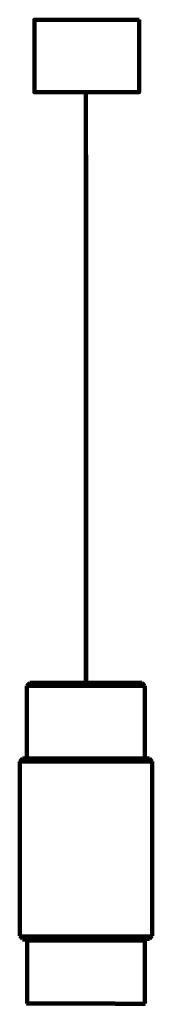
# Model space of a CAD drawing. Header units: millimetres. Extents: x 64 to 462, y -260 to 373.
# Tile 4 of 4: x 241 to 285, y 48 to 373. Entities that reach past the tile are written whole.
import ezdxf

# ---------------------------------------------------------------- set-up
doc = ezdxf.new("R2010")
doc.units = ezdxf.units.MM
doc.header["$MEASUREMENT"] = 0
doc.layers.add('Laag 1', color=7, linetype='Continuous', lineweight=0)

msp = doc.modelspace()

# ---------------------------------------------------------------- linework, layer by layer
at = {"layer": 'Laag 1', "color": 250, "lineweight": 211, "true_color": 0x1d1d1b}
for p, q in [((263.09, 349.46), (263.09, 154.89)), ((263.2, 328.72), (263.2, 155.14))]:
    msp.add_line(p, q, dxfattribs=at)
at = {"layer": 'Laag 1', "color": 18, "lineweight": 211, "true_color": 0x010000}
for p, q in [((244.54, 154.31), (243.55, 153.3)), ((243.55, 153.3), (243.63, 153.3)), ((243.55, 129.46), (243.55, 153.3)), ((243.63, 153.3), (243.8, 153.3)), ((243.8, 153.3), (244.05, 153.3)), ((244.05, 153.3), (244.29, 153.3)), ((244.3, 153.3), (244.63, 153.3)), ((244.63, 154.31), (244.54, 154.31)), ((244.79, 154.31), (244.62, 154.31)), ((244.63, 153.3), (244.96, 153.3)), ((244.96, 154.31), (244.79, 154.31)), ((245.29, 154.31), (244.96, 154.31)), ((244.96, 153.3), (245.45, 153.3)), ((245.62, 154.31), (245.29, 154.31)), ((245.45, 153.3), (245.87, 153.3)), ((245.95, 154.31), (245.62, 154.31)), ((245.87, 153.3), (246.45, 153.3)), ((246.36, 154.31), (245.95, 154.31)), ((246.86, 154.31), (246.36, 154.31)), ((246.44, 153.3), (247.02, 153.3)), ((247.35, 154.31), (246.85, 154.31)), ((247.02, 153.3), (247.68, 153.3)), ((247.93, 154.31), (247.35, 154.31)), ((247.68, 153.3), (248.34, 153.3)), ((248.59, 154.31), (247.93, 154.31)), ((248.34, 153.3), (249.09, 153.3)), ((249.25, 154.31), (248.59, 154.31)), ((249.09, 153.3), (249.83, 153.3)), ((250, 154.31), (249.25, 154.31)), ((249.83, 153.3), (250.66, 153.3)), ((250.74, 154.31), (250, 154.31)), ((250.66, 153.3), (251.48, 153.3)), ((251.48, 154.31), (250.74, 154.31)), ((252.31, 154.31), (251.48, 154.31)), ((251.48, 153.3), (252.4, 153.3)), ((253.22, 154.31), (252.31, 154.31)), ((252.39, 153.3), (253.3, 153.3)), ((254.13, 154.31), (253.22, 154.31)), ((253.3, 153.3), (254.29, 153.3)), ((255.04, 154.31), (254.13, 154.31)), ((254.29, 153.3), (255.2, 153.3)), ((255.95, 154.31), (255.03, 154.31)), ((255.2, 153.3), (256.27, 153.3)), ((256.94, 154.31), (255.95, 154.31)), ((256.28, 153.3), (257.27, 153.3)), ((257.93, 154.31), (256.94, 154.31)), ((257.27, 153.3), (258.26, 153.3)), ((258.92, 154.31), (257.93, 154.31)), ((258.26, 153.3), (259.33, 153.3)), ((259.99, 154.31), (258.92, 154.31)), ((259.33, 153.3), (260.41, 153.3)), ((260.99, 154.31), (260, 154.31)), ((260.41, 153.3), (261.48, 153.3)), ((262.06, 154.31), (260.99, 154.31)), ((261.48, 153.3), (262.55, 153.3)), ((263.05, 154.31), (262.06, 154.31)), ((262.56, 153.3), (263.63, 153.3)), ((264.13, 154.31), (263.05, 154.31)), ((263.63, 153.3), (264.71, 153.3)), ((265.12, 154.31), (264.13, 154.31)), ((264.7, 153.3), (265.78, 153.3)), ((266.19, 154.31), (265.12, 154.31)), ((265.78, 153.3), (266.85, 153.3)), ((267.18, 154.31), (266.19, 154.31)), ((266.85, 153.3), (267.84, 153.3)), ((268.17, 154.31), (267.18, 154.31)), ((267.84, 153.3), (268.92, 153.3)), ((269.17, 154.31), (268.18, 154.31)), ((268.92, 153.3), (269.91, 153.3)), ((270.16, 154.31), (269.17, 154.31)), ((269.91, 153.3), (270.9, 153.3)), ((271.15, 154.31), (270.16, 154.31)), ((270.9, 153.3), (271.89, 153.3)), ((272.06, 154.31), (271.15, 154.31)), ((271.89, 153.3), (272.8, 153.3)), ((272.97, 154.31), (272.06, 154.31)), ((272.8, 153.3), (273.71, 153.3)), ((273.79, 154.31), (272.97, 154.31)), ((273.71, 153.3), (274.62, 153.3)), ((274.62, 154.31), (273.79, 154.31)), ((275.45, 154.31), (274.62, 154.31)), ((274.62, 153.3), (275.45, 153.3)), ((276.19, 154.31), (275.45, 154.31)), ((275.45, 153.3), (276.27, 153.3)), ((276.85, 154.31), (276.19, 154.31)), ((276.27, 153.3), (277.1, 153.3)), ((277.59, 154.31), (276.85, 154.31)), ((277.1, 153.3), (277.76, 153.3)), ((278.17, 154.31), (277.59, 154.31)), ((277.76, 153.3), (278.5, 153.3)), ((278.75, 154.31), (278.17, 154.31)), ((278.5, 153.3), (279.08, 153.3)), ((279.33, 154.31), (278.75, 154.31)), ((279.08, 153.3), (279.66, 153.3)), ((279.83, 154.31), (279.33, 154.31)), ((279.66, 153.3), (280.24, 153.3)), ((280.24, 154.31), (279.83, 154.31)), ((280.57, 154.31), (280.24, 154.31)), ((280.24, 153.3), (280.73, 153.3)), ((280.9, 154.31), (280.57, 154.31)), ((280.73, 153.3), (281.15, 153.3)), ((281.15, 154.31), (280.9, 154.31)), ((281.31, 154.31), (281.15, 154.31)), ((281.15, 153.3), (281.56, 153.3)), ((281.48, 154.31), (281.31, 154.31)), ((281.56, 154.31), (281.48, 154.31)), ((281.64, 154.31), (281.56, 154.31)), ((281.56, 153.3), (281.81, 153.3)), ((281.64, 154.31), (282.55, 153.3)), ((281.81, 153.3), (282.14, 153.3)), ((282.14, 153.3), (282.31, 153.3)), ((282.3, 153.3), (282.47, 153.3)), ((282.47, 153.3), (282.55, 153.3)), ((282.55, 129.46), (282.55, 153.3)), ((242.07, 129.4), (241.16, 128.39)), ((241.16, 128.39), (241.24, 128.39)), ((241.16, 70.77), (241.16, 128.39)), ((241.24, 128.39), (241.4, 128.39)), ((241.4, 128.39), (241.57, 128.39)), ((241.57, 128.39), (241.82, 128.39)), ((241.82, 128.39), (242.15, 128.39)), ((242.15, 129.4), (242.07, 129.4)), ((242.23, 129.4), (242.15, 129.4)), ((242.15, 128.39), (242.56, 128.39)), ((242.4, 129.4), (242.23, 129.4)), ((242.56, 129.4), (242.4, 129.4)), ((242.81, 129.4), (242.56, 129.4)), ((242.56, 128.39), (242.97, 128.39)), ((243.14, 129.4), (242.81, 129.4)), ((242.97, 128.39), (243.39, 128.39)), ((243.55, 129.4), (243.14, 129.4)), ((243.39, 128.39), (243.97, 128.39)), ((243.97, 129.4), (243.55, 129.4)), ((244.46, 129.4), (243.97, 129.4)), ((243.97, 128.39), (244.54, 128.39)), ((244.96, 129.4), (244.46, 129.4)), ((244.54, 128.39), (245.2, 128.39)), ((245.62, 129.4), (244.96, 129.4)), ((245.2, 128.39), (245.86, 128.39)), ((246.2, 129.4), (245.62, 129.4)), ((245.86, 128.39), (246.61, 128.39)), ((246.94, 129.4), (246.2, 129.4)), ((246.61, 128.39), (247.35, 128.39)), ((247.68, 129.4), (246.94, 129.4)), ((247.35, 128.39), (248.18, 128.39)), ((248.43, 129.4), (247.68, 129.4)), ((248.18, 128.39), (249, 128.39)), ((249.25, 129.4), (248.43, 129.4)), ((249, 128.39), (249.91, 128.39)), ((250.08, 129.4), (249.25, 129.4)), ((249.91, 128.39), (250.83, 128.39)), ((250.99, 129.4), (250.08, 129.4)), ((250.83, 128.39), (251.82, 128.39)), ((251.98, 129.4), (250.99, 129.4)), ((251.82, 128.39), (252.72, 128.39)), ((252.89, 129.4), (251.98, 129.4)), ((252.72, 128.39), (253.8, 128.39)), ((253.88, 129.4), (252.89, 129.4)), ((253.8, 128.39), (254.79, 128.39)), ((254.87, 129.4), (253.88, 129.4)), ((254.79, 128.39), (255.86, 128.39)), ((255.95, 129.4), (254.87, 129.4)), ((255.86, 128.39), (256.94, 128.39)), ((257.02, 129.4), (255.95, 129.4)), ((256.94, 128.39), (258.01, 128.39)), ((258.1, 129.4), (257.02, 129.4)), ((258.01, 128.39), (259.17, 128.39)), ((259.17, 129.4), (258.1, 129.4)), ((260.24, 129.4), (259.17, 129.4)), ((259.17, 128.39), (260.24, 128.39)), ((261.4, 129.4), (260.24, 129.4)), ((260.24, 128.39), (261.4, 128.39)), ((262.47, 129.4), (261.4, 129.4)), ((261.4, 128.39), (262.47, 128.39)), ((263.63, 129.4), (262.47, 129.4)), ((262.47, 128.39), (263.63, 128.39)), ((264.71, 129.4), (263.63, 129.4)), ((263.63, 128.39), (264.79, 128.39)), ((265.86, 129.4), (264.71, 129.4)), ((264.79, 128.39), (265.86, 128.39)), ((266.94, 129.4), (265.86, 129.4)), ((265.86, 128.39), (267.02, 128.39)), ((268.01, 129.4), (266.94, 129.4)), ((267.02, 128.39), (268.09, 128.39)), ((269.17, 129.4), (268.01, 129.4)), ((268.09, 128.39), (269.17, 128.39)), ((270.16, 129.4), (269.17, 129.4)), ((269.17, 128.39), (270.32, 128.39)), ((271.23, 129.4), (270.16, 129.4)), ((270.32, 128.39), (271.31, 128.39)), ((272.22, 129.4), (271.23, 129.4)), ((271.31, 128.39), (272.39, 128.39)), ((273.21, 129.4), (272.22, 129.4)), ((272.39, 128.39), (273.38, 128.39)), ((274.21, 129.4), (273.21, 129.4)), ((273.38, 128.39), (274.37, 128.39)), ((275.11, 129.4), (274.21, 129.4)), ((274.37, 128.39), (275.36, 128.39)), ((276.03, 129.4), (275.11, 129.4)), ((275.36, 128.39), (276.27, 128.39)), ((276.85, 129.4), (276.03, 129.4)), ((276.27, 128.39), (277.1, 128.39)), ((277.68, 129.4), (276.85, 129.4)), ((277.1, 128.39), (278.01, 128.39)), ((278.5, 129.4), (277.68, 129.4)), ((278.01, 128.39), (278.84, 128.39)), ((279.25, 129.4), (278.5, 129.4)), ((278.84, 128.39), (279.58, 128.39)), ((279.91, 129.4), (279.25, 129.4)), ((279.58, 128.39), (280.32, 128.39)), ((280.57, 129.4), (279.91, 129.4)), ((280.32, 128.39), (280.98, 128.39)), ((281.15, 129.4), (280.57, 129.4)), ((280.98, 128.39), (281.56, 128.39)), ((281.72, 129.4), (281.15, 129.4)), ((281.56, 128.39), (282.22, 128.39)), ((282.14, 129.4), (281.72, 129.4)), ((282.64, 129.4), (282.14, 129.4)), ((282.22, 128.39), (282.72, 128.39)), ((282.97, 129.4), (282.64, 129.4)), ((282.72, 128.39), (283.21, 128.39)), ((283.29, 129.4), (282.97, 129.4)), ((283.21, 128.39), (283.63, 128.39)), ((283.54, 129.4), (283.29, 129.4)), ((283.79, 129.4), (283.54, 129.4)), ((283.63, 128.39), (283.96, 128.39)), ((283.96, 129.4), (283.79, 129.4)), ((284.04, 129.4), (283.96, 129.4)), ((283.96, 128.39), (284.29, 128.39)), ((284.04, 129.4), (285.03, 128.39)), ((284.29, 128.39), (284.54, 128.39)), ((284.54, 128.39), (284.78, 128.39)), ((284.78, 128.39), (284.95, 128.39)), ((284.95, 128.39), (285.03, 128.39)), ((285.03, 70.77), (285.03, 128.39)), ((242.07, 69.76), (241.16, 70.77)), ((241.24, 70.54), (241.16, 70.54)), ((241.4, 70.54), (241.24, 70.54)), ((241.57, 70.54), (241.4, 70.54)), ((241.82, 70.54), (241.57, 70.54)), ((242.15, 70.54), (241.82, 70.54)), ((242.06, 69.53), (242.15, 69.53)), ((242.56, 70.54), (242.15, 70.54)), ((242.15, 69.53), (242.23, 69.53)), ((242.23, 69.53), (242.4, 69.53)), ((242.4, 69.53), (242.56, 69.53)), ((242.97, 70.54), (242.56, 70.54)), ((242.56, 69.53), (242.81, 69.53)), ((242.81, 69.53), (243.14, 69.53)), ((243.39, 70.54), (242.97, 70.54)), ((243.14, 69.53), (243.55, 69.53)), ((243.97, 70.54), (243.38, 70.54)), ((243.55, 69.53), (243.97, 69.53)), ((243.86, 69.52), (243.6, 69.27)), ((243.6, 69.27), (243.69, 69.27)), ((243.6, 48.41), (243.6, 69.27)), ((243.69, 69.27), (243.86, 69.27)), ((243.86, 69.27), (244.1, 69.27)), ((244.54, 70.54), (243.96, 70.54)), ((243.97, 69.53), (244.46, 69.53)), ((244.1, 69.27), (244.35, 69.27)), ((244.35, 69.27), (244.68, 69.27)), ((244.46, 69.53), (244.96, 69.53)), ((245.2, 70.54), (244.55, 70.54)), ((244.68, 69.27), (245.01, 69.27)), ((244.96, 69.53), (245.62, 69.53)), ((245.01, 69.27), (245.5, 69.27)), ((245.87, 70.54), (245.21, 70.54)), ((245.5, 69.27), (245.91, 69.27)), ((245.62, 69.53), (246.2, 69.53)), ((246.61, 70.54), (245.86, 70.54)), ((245.91, 69.27), (246.49, 69.27)), ((246.2, 69.53), (246.94, 69.53)), ((246.49, 69.27), (247.07, 69.27)), ((247.35, 70.54), (246.61, 70.54)), ((246.94, 69.53), (247.68, 69.53)), ((247.07, 69.27), (247.72, 69.27)), ((248.18, 70.54), (247.35, 70.54)), ((247.68, 69.53), (248.43, 69.53)), ((247.72, 69.27), (248.38, 69.27)), ((249.01, 70.54), (248.18, 70.54)), ((248.38, 69.27), (249.13, 69.27)), ((248.43, 69.53), (249.25, 69.53)), ((249.91, 70.54), (249, 70.54)), ((249.13, 69.27), (249.87, 69.27)), ((249.25, 69.53), (250.08, 69.53)), ((249.87, 69.27), (250.69, 69.27)), ((250.82, 70.54), (249.91, 70.54)), ((250.08, 69.53), (250.99, 69.53)), ((250.69, 69.27), (251.51, 69.27)), ((251.81, 70.54), (250.82, 70.54)), ((250.99, 69.53), (251.98, 69.53)), ((251.51, 69.27), (252.42, 69.27)), ((252.72, 70.54), (251.81, 70.54)), ((251.98, 69.53), (252.89, 69.53)), ((252.42, 69.27), (253.33, 69.27)), ((253.8, 70.54), (252.73, 70.54)), ((252.89, 69.53), (253.88, 69.53)), ((253.33, 69.27), (254.31, 69.27)), ((254.79, 70.54), (253.8, 70.54)), ((253.88, 69.53), (254.87, 69.53)), ((254.31, 69.27), (255.22, 69.27)), ((255.86, 70.54), (254.79, 70.54)), ((254.87, 69.53), (255.94, 69.53)), ((255.22, 69.27), (256.29, 69.27)), ((256.94, 70.54), (255.87, 70.54)), ((255.95, 69.53), (257.02, 69.53)), ((256.29, 69.27), (257.28, 69.27)), ((258.01, 70.54), (256.94, 70.54)), ((257.02, 69.53), (258.1, 69.53)), ((257.28, 69.27), (258.27, 69.27)), ((259.17, 70.54), (258.01, 70.54)), ((258.09, 69.53), (259.17, 69.53)), ((258.27, 69.27), (259.34, 69.27)), ((260.24, 70.54), (259.17, 70.54)), ((259.17, 69.76), (260.24, 69.76)), ((259.34, 69.27), (260.41, 69.27)), ((261.4, 70.54), (260.24, 70.54)), ((260.24, 69.76), (261.4, 69.76)), ((260.41, 69.27), (261.49, 69.27)), ((262.47, 70.54), (261.4, 70.54)), ((261.4, 69.76), (262.47, 69.76)), ((261.49, 69.27), (262.55, 69.27)), ((263.63, 70.54), (262.47, 70.54)), ((262.47, 69.76), (263.63, 69.76)), ((262.55, 69.27), (263.63, 69.27)), ((264.79, 70.54), (263.63, 70.54)), ((263.63, 69.76), (264.71, 69.76)), ((263.63, 69.27), (264.7, 69.27)), ((264.7, 69.27), (265.77, 69.27)), ((264.71, 69.76), (265.86, 69.76)), ((265.86, 70.54), (264.79, 70.54)), ((265.77, 69.27), (266.84, 69.27)), ((267.02, 70.54), (265.86, 70.54)), ((265.86, 69.76), (266.94, 69.76)), ((266.84, 69.27), (267.83, 69.27)), ((266.94, 69.76), (268.01, 69.76)), ((268.09, 70.54), (267.02, 70.54)), ((267.83, 69.27), (268.9, 69.27)), ((268.01, 69.76), (269.17, 69.76)), ((269.17, 70.54), (268.09, 70.54)), ((268.9, 69.27), (269.89, 69.27)), ((270.32, 70.54), (269.17, 70.54)), ((269.17, 69.76), (270.16, 69.76)), ((269.89, 69.27), (270.88, 69.27)), ((270.16, 69.76), (271.23, 69.76)), ((271.31, 70.54), (270.32, 70.54)), ((270.88, 69.27), (271.87, 69.27)), ((271.23, 69.76), (272.22, 69.76)), ((272.39, 70.54), (271.31, 70.54)), ((271.87, 69.27), (272.77, 69.27)), ((272.22, 69.76), (273.21, 69.76)), ((273.38, 70.54), (272.39, 70.54)), ((272.77, 69.27), (273.68, 69.27)), ((273.21, 69.76), (274.21, 69.76)), ((274.37, 70.54), (273.38, 70.54)), ((273.68, 69.27), (274.59, 69.27)), ((274.21, 69.76), (275.11, 69.76)), ((275.36, 70.54), (274.37, 70.54)), ((274.59, 69.27), (275.41, 69.27)), ((275.11, 69.76), (276.03, 69.76)), ((276.27, 70.54), (275.36, 70.54)), ((275.41, 69.27), (276.23, 69.27)), ((276.03, 69.76), (276.85, 69.76)), ((276.23, 69.27), (277.06, 69.27)), ((277.1, 70.54), (276.27, 70.54)), ((276.85, 69.76), (277.68, 69.76)), ((277.06, 69.27), (277.72, 69.27)), ((278.01, 70.54), (277.1, 70.54)), ((277.68, 69.76), (278.5, 69.76)), ((277.72, 69.27), (278.46, 69.27)), ((278.83, 70.54), (278.01, 70.54)), ((278.46, 69.27), (279.03, 69.27)), ((278.5, 69.76), (279.25, 69.76)), ((279.58, 70.54), (278.83, 70.54)), ((279.03, 69.27), (279.61, 69.27)), ((279.25, 69.76), (279.91, 69.76)), ((280.32, 70.54), (279.58, 70.54)), ((279.61, 69.27), (280.19, 69.27)), ((279.91, 69.76), (280.57, 69.76)), ((280.19, 69.27), (280.69, 69.27)), ((280.98, 70.54), (280.32, 70.54)), ((280.57, 69.76), (281.15, 69.76)), ((280.69, 69.27), (281.1, 69.27)), ((281.56, 70.54), (280.98, 70.54)), ((281.1, 69.27), (281.51, 69.27)), ((281.15, 69.76), (281.72, 69.76)), ((281.51, 69.27), (281.75, 69.27)), ((282.22, 70.54), (281.56, 70.54)), ((281.72, 69.76), (282.14, 69.76)), ((281.75, 69.27), (282.09, 69.27)), ((282.09, 69.27), (282.25, 69.27)), ((282.14, 69.76), (282.64, 69.76)), ((282.72, 70.54), (282.22, 70.54)), ((282.25, 69.52), (282.5, 69.27)), ((282.25, 69.27), (282.41, 69.27)), ((282.41, 69.27), (282.5, 69.27)), ((282.5, 48.41), (282.5, 69.27)), ((282.64, 69.76), (282.97, 69.76)), ((283.21, 70.54), (282.72, 70.54)), ((282.97, 69.76), (283.29, 69.76)), ((283.63, 70.54), (283.21, 70.54)), ((283.29, 69.76), (283.54, 69.76)), ((283.54, 69.76), (283.79, 69.76)), ((283.96, 70.54), (283.63, 70.54)), ((283.79, 69.76), (283.96, 69.76)), ((284.29, 70.54), (283.96, 70.54)), ((283.96, 69.76), (284.04, 69.76)), ((284.04, 69.76), (285.03, 70.77)), ((284.53, 70.54), (284.29, 70.54)), ((284.78, 70.54), (284.54, 70.54)), ((284.95, 70.54), (284.78, 70.54)), ((285.03, 70.54), (284.95, 70.54)), ((243.69, 48.41), (243.6, 48.41)), ((243.86, 48.16), (243.6, 48.41)), ((243.86, 48.41), (243.69, 48.41)), ((244.1, 48.41), (243.86, 48.41)), ((244.35, 48.41), (244.1, 48.41)), ((244.68, 48.41), (244.35, 48.41)), ((245.01, 48.41), (244.68, 48.41)), ((245.5, 48.41), (245.01, 48.41)), ((245.91, 48.41), (245.5, 48.41)), ((246.49, 48.41), (245.91, 48.41)), ((247.07, 48.41), (246.49, 48.41)), ((247.72, 48.41), (247.07, 48.41)), ((248.38, 48.41), (247.72, 48.41)), ((249.13, 48.41), (248.38, 48.41)), ((249.87, 48.41), (249.13, 48.41)), ((250.69, 48.41), (249.87, 48.41)), ((251.51, 48.41), (250.69, 48.41)), ((252.42, 48.41), (251.51, 48.41)), ((253.33, 48.41), (252.42, 48.41)), ((254.31, 48.41), (253.33, 48.41)), ((255.22, 48.41), (254.31, 48.41)), ((256.29, 48.41), (255.22, 48.41)), ((257.28, 48.41), (256.29, 48.41)), ((258.27, 48.41), (257.28, 48.41)), ((259.34, 48.41), (258.27, 48.41)), ((260.41, 48.41), (259.34, 48.41)), ((261.49, 48.41), (260.41, 48.41)), ((262.55, 48.41), (261.49, 48.41)), ((263.63, 48.41), (262.55, 48.41)), ((264.7, 48.41), (263.63, 48.41)), ((265.77, 48.41), (264.7, 48.41)), ((266.84, 48.41), (265.77, 48.41)), ((267.83, 48.41), (266.84, 48.41)), ((268.9, 48.41), (267.83, 48.41)), ((269.89, 48.41), (268.9, 48.41)), ((270.88, 48.41), (269.89, 48.41)), ((271.87, 48.41), (270.88, 48.41)), ((272.77, 48.41), (271.87, 48.41)), ((273.68, 48.33), (272.77, 48.33)), ((274.59, 48.33), (273.68, 48.33)), ((275.41, 48.33), (274.58, 48.33)), ((276.23, 48.33), (275.41, 48.33)), ((277.06, 48.33), (276.23, 48.33)), ((277.72, 48.33), (277.06, 48.33)), ((278.46, 48.33), (277.72, 48.33)), ((279.04, 48.33), (278.46, 48.33)), ((279.61, 48.33), (279.03, 48.33)), ((280.19, 48.33), (279.61, 48.33)), ((280.68, 48.33), (280.19, 48.33)), ((281.1, 48.33), (280.68, 48.33)), ((281.51, 48.33), (281.1, 48.33)), ((281.76, 48.33), (281.51, 48.33)), ((282.09, 48.33), (281.76, 48.33)), ((282.25, 48.33), (282.08, 48.33)), ((282.25, 48.16), (282.5, 48.41)), ((282.41, 48.33), (282.25, 48.33)), ((282.5, 48.33), (282.42, 48.33))]:
    msp.add_line(p, q, dxfattribs=at)
at = {"layer": 'Laag 1', "color": 250, "lineweight": 211, "true_color": 0x1d1d1b}
for points in [[(246.03, 373.37), (246.03, 349.38), (280.65, 349.38), (280.65, 373.37)], [(246.03, 373.37), (246.03, 373.37), (280.65, 373.37), (280.65, 373.37)]]:
    msp.add_lwpolyline(points, dxfattribs=at)

doc.saveas('drawing.dxf')
